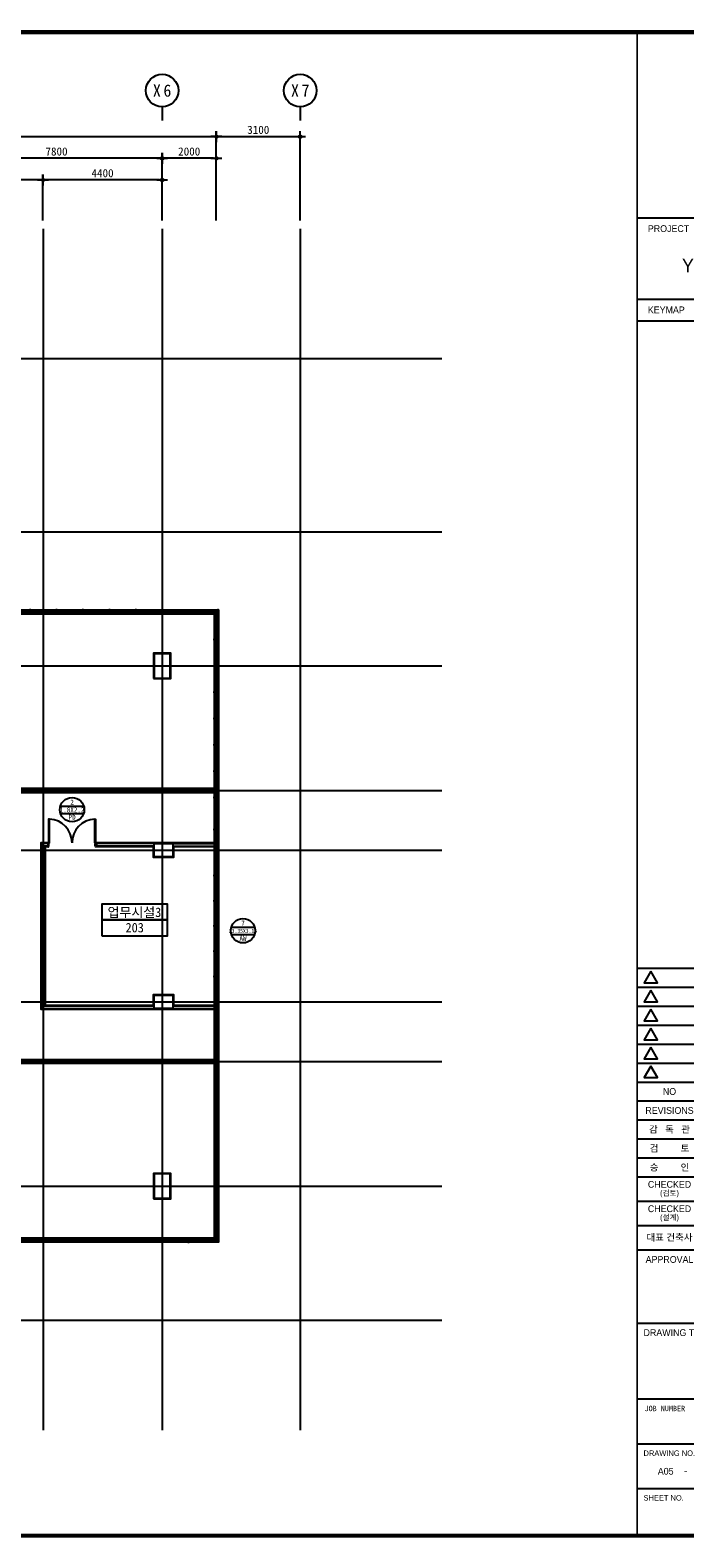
# Model space of a CAD drawing. Header units: millimetres. Extents: x 3445018 to 4174071, y -6064565 to -5122887.
# Tile 119 of 192: x 3973059 to 3997238, y -5558729 to -5503079. Entities that reach past the tile are written whole.
import ezdxf
from ezdxf.enums import TextEntityAlignment as Align

# ---------------------------------------------------------------- set-up
doc = ezdxf.new("R2010")
doc.units = ezdxf.units.MM
doc.header["$MEASUREMENT"] = 0
doc.linetypes.add('CEN', pattern=[66, 60, -2, 2, -2])
doc.layers.get('0').update_dxf_attribs({"linetype": 'CONTINUOUS'})
doc.layers.get('DEFPOINTS').update_dxf_attribs({"linetype": 'CONTINUOUS'})
for name, color, linetype in [('0-TEX(타이틀)', 2, 'CONTINUOUS'), ('3', 3, 'CONTINUOUS'), ('A_GE_FORM', 7, 'CONTINUOUS'), ('A_GE_TEXT', 3, 'CONTINUOUS'), ('AA-XXXX-창호부호', 7, 'CONTINUOUS'), ('CEN', 13, 'CEN'), ('DI', 1, 'CONTINUOUS'), ('DIM', 7, 'CONTINUOUS'), ('DO', 7, 'CONTINUOUS'), ('door', 4, 'CONTINUOUS'), ('FIN', 6, 'CONTINUOUS'), ('RBO', 1, 'CONTINUOUS'), ('TE2', 2, 'CONTINUOUS'), ('WA1', 2, 'CONTINUOUS'), ('WA3', 7, 'CONTINUOUS'), ('WIN1', 4, 'CONTINUOUS'), ('WIN2', 9, 'CONTINUOUS')]:
    doc.layers.add(name, color=color, linetype=linetype)
doc.styles.add('GHS', font='txt')
doc.styles.add('HY울릉도 L', font='txt')
doc.styles.add('SDP-S', font='txt')
doc.styles.add('굴림', font='txt')
doc.styles.add('나눔고딕', font='txt')
doc.styles.add('돋움', font='txt')
doc.styles.add('돋움체', font='txt')
doc.dimstyles.new('SMDI-3', dxfattribs={"dimtxt": 3, "dimasz": 1, "dimexe": 2, "dimexo": 3, "dimgap": 1, "dimtad": 1, "dimdsep": 46, "dimtxsty": 'HY울릉도 L', "dimblk": 'Z_DOT', "dimcen": 2.5, "dimdle": 1.5, "dimclrd": 1, "dimclre": 1, "dimclrt": 2, "dimadec": 0, "dimazin": 0, "dimtfac": 1, "dimtix": 1, "dimtmove": 2, "dimatfit": 3, "dimldrblk": 'Z_DOT', "dimfxl": 2, "dimtvp": 1, "dimtolj": 1, "dimtzin": 0, "dimarcsym": 0})

# ---------------------------------------------------------------- blocks, each defined once
blk = doc.blocks.new('CW-1')
at = {"layer": 'door'}
for points in [[(704860, -1026992), (704879, -1026992), (704879, -1026980), (704829, -1026980), (704829, -1026992), (704848, -1026992)], [(704848, -1027028), (704829, -1027028), (704829, -1027130), (704879, -1027130), (704879, -1027028), (704860, -1027028)], [(704848, -1026992), (704848, -1027028)], [(704860, -1026992), (704860, -1027028)]]:
    blk.add_lwpolyline(points, dxfattribs=at)
blk = doc.blocks.new('Z_DOT')
at = {"layer": 'DIM', "color": 1, "ltscale": 3}
for p, q in [((-2, 0), (2, 0)), ((0, -2), (0, 2))]:
    blk.add_line(p, q, dxfattribs=at)
for radius in [0.5, 0.25]:
    blk.add_circle((0, 0), radius, dxfattribs=at)
blk = doc.blocks.new('*D480')
at = {"layer": 'DEFPOINTS', "color": 0, "ltscale": 3, "transparency": 16777216}
for p in [(3979934, -5507010), (3944734, -5510410), (3979934, -5510410)]:
    blk.add_point(p, dxfattribs=at)
at = {"layer": 'DIM', "color": 1, "lineweight": -2, "ltscale": 3, "transparency": 16777216}
for p, q in [((3944734, -5510110), (3944734, -5506810)), ((3944834, -5507010), (3979834, -5507010)), ((3979934, -5510110), (3979934, -5506810))]:
    blk.add_line(p, q, dxfattribs=at)
at = {"layer": 'DIM', "color": 1, "lineweight": -2, "ltscale": 3, "transparency": 16777216, "xscale": 100, "yscale": 100, "zscale": 100, "rotation": 180}
blk.add_blockref('Z_DOT', (3944734, -5507010), dxfattribs=at)
at = {"layer": 'DIM', "color": 1, "lineweight": -2, "ltscale": 3, "transparency": 16777216, "xscale": 100, "yscale": 100, "zscale": 100}
blk.add_blockref('Z_DOT', (3979934, -5507010), dxfattribs=at)
at = {"layer": 'DIM', "color": 2, "ltscale": 3, "transparency": 16777216, "insert": (3962334, -5506760), "char_height": 300, "attachment_point": 5, "style": 'SDP-S'}
blk.add_mtext('\\A1;35200', dxfattribs=at)
blk = doc.blocks.new('*D481')
at = {"layer": 'DEFPOINTS', "color": 0, "ltscale": 3, "transparency": 16777216}
for p in [(3977934, -5507810), (3977934, -5510410), (3979934, -5510410)]:
    blk.add_point(p, dxfattribs=at)
at = {"layer": 'DIM', "color": 1, "lineweight": -2, "ltscale": 3, "transparency": 16777216}
for p, q in [((3977934, -5510110), (3977934, -5507610)), ((3979934, -5510110), (3979934, -5507610)), ((3979834, -5507810), (3978034, -5507810))]:
    blk.add_line(p, q, dxfattribs=at)
at = {"layer": 'DIM', "color": 1, "lineweight": -2, "ltscale": 3, "transparency": 16777216, "xscale": 100, "yscale": 100, "zscale": 100, "rotation": 180}
blk.add_blockref('Z_DOT', (3977934, -5507810), dxfattribs=at)
at = {"layer": 'DIM', "color": 1, "lineweight": -2, "ltscale": 3, "transparency": 16777216, "xscale": 100, "yscale": 100, "zscale": 100}
blk.add_blockref('Z_DOT', (3979934, -5507810), dxfattribs=at)
at = {"layer": 'DIM', "color": 2, "ltscale": 3, "transparency": 16777216, "insert": (3978934, -5507560), "char_height": 300, "attachment_point": 5, "style": 'SDP-S'}
blk.add_mtext('\\A1;2000', dxfattribs=at)
blk = doc.blocks.new('*D482')
at = {"layer": 'DEFPOINTS', "color": 0, "ltscale": 3, "transparency": 16777216}
for p in [(3973534, -5508610), (3973534, -5510410), (3977934, -5510410)]:
    blk.add_point(p, dxfattribs=at)
at = {"layer": 'DIM', "color": 1, "lineweight": -2, "ltscale": 3, "transparency": 16777216}
for p, q in [((3973534, -5510110), (3973534, -5508410)), ((3977834, -5508610), (3973634, -5508610)), ((3977934, -5510110), (3977934, -5508410))]:
    blk.add_line(p, q, dxfattribs=at)
at = {"layer": 'DIM', "color": 1, "lineweight": -2, "ltscale": 3, "transparency": 16777216, "xscale": 100, "yscale": 100, "zscale": 100, "rotation": 180}
blk.add_blockref('Z_DOT', (3973534, -5508610), dxfattribs=at)
at = {"layer": 'DIM', "color": 1, "lineweight": -2, "ltscale": 3, "transparency": 16777216, "xscale": 100, "yscale": 100, "zscale": 100}
blk.add_blockref('Z_DOT', (3977934, -5508610), dxfattribs=at)
at = {"layer": 'DIM', "color": 2, "ltscale": 3, "transparency": 16777216, "insert": (3975734, -5508360), "char_height": 300, "attachment_point": 5, "style": 'SDP-S'}
blk.add_mtext('\\A1;4400', dxfattribs=at)
blk = doc.blocks.new('CCS111')
blk.add_line((0, 8), (0, 3))
blk.add_circle((0, 14), 6)
at = {"color": 3, "style": 'GHS'}
for tag, p in [('X', (-2.45, 14.02)), ('1', (1.44, 14.02))]:
    blk.add_attdef(tag, text='', height=4.5, dxfattribs=at).set_placement(p, align=Align.MIDDLE_CENTER)
blk = doc.blocks.new('*D483')
at = {"layer": 'DEFPOINTS', "color": 0, "ltscale": 3, "transparency": 16777216}
for p in [(3970134, -5507810), (3970134, -5510410), (3977934, -5510410)]:
    blk.add_point(p, dxfattribs=at)
at = {"layer": 'DIM', "color": 1, "lineweight": -2, "ltscale": 3, "transparency": 16777216}
for p, q in [((3970134, -5510110), (3970134, -5507610)), ((3977934, -5510110), (3977934, -5507610)), ((3977834, -5507810), (3970234, -5507810))]:
    blk.add_line(p, q, dxfattribs=at)
at = {"layer": 'DIM', "color": 1, "lineweight": -2, "ltscale": 3, "transparency": 16777216, "xscale": 100, "yscale": 100, "zscale": 100, "rotation": 180}
blk.add_blockref('Z_DOT', (3970134, -5507810), dxfattribs=at)
at = {"layer": 'DIM', "color": 1, "lineweight": -2, "ltscale": 3, "transparency": 16777216, "xscale": 100, "yscale": 100, "zscale": 100}
blk.add_blockref('Z_DOT', (3977934, -5507810), dxfattribs=at)
at = {"layer": 'DIM', "color": 2, "ltscale": 3, "transparency": 16777216, "insert": (3974034, -5507560), "char_height": 300, "attachment_point": 5, "style": 'SDP-S'}
blk.add_mtext('\\A1;7800', dxfattribs=at)
blk = doc.blocks.new('*D488')
at = {"layer": 'DEFPOINTS', "color": 0, "ltscale": 3, "transparency": 16777216}
for p in [(3970134, -5508610), (3970134, -5510410), (3973534, -5510410)]:
    blk.add_point(p, dxfattribs=at)
at = {"layer": 'DIM', "color": 1, "lineweight": -2, "ltscale": 3, "transparency": 16777216}
for p, q in [((3970134, -5510110), (3970134, -5508410)), ((3973434, -5508610), (3970234, -5508610)), ((3973534, -5510110), (3973534, -5508410))]:
    blk.add_line(p, q, dxfattribs=at)
at = {"layer": 'DIM', "color": 1, "lineweight": -2, "ltscale": 3, "transparency": 16777216, "xscale": 100, "yscale": 100, "zscale": 100, "rotation": 180}
blk.add_blockref('Z_DOT', (3970134, -5508610), dxfattribs=at)
at = {"layer": 'DIM', "color": 1, "lineweight": -2, "ltscale": 3, "transparency": 16777216, "xscale": 100, "yscale": 100, "zscale": 100}
blk.add_blockref('Z_DOT', (3973534, -5508610), dxfattribs=at)
at = {"layer": 'DIM', "color": 2, "ltscale": 3, "transparency": 16777216, "insert": (3971834, -5508360), "char_height": 300, "attachment_point": 5, "style": 'SDP-S'}
blk.add_mtext('\\A1;3400', dxfattribs=at)
blk = doc.blocks.new('*D506')
at = {"layer": 'DEFPOINTS', "color": 0, "ltscale": 3, "transparency": 16777216}
for p in [(3983034, -5507010), (3979934, -5510410), (3983034, -5510410)]:
    blk.add_point(p, dxfattribs=at)
at = {"layer": 'DIM', "color": 1, "lineweight": -2, "ltscale": 3, "transparency": 16777216}
for p, q in [((3979934, -5510110), (3979934, -5506810)), ((3980034, -5507010), (3982934, -5507010)), ((3983034, -5510110), (3983034, -5506810))]:
    blk.add_line(p, q, dxfattribs=at)
at = {"layer": 'DIM', "color": 1, "lineweight": -2, "ltscale": 3, "transparency": 16777216, "xscale": 100, "yscale": 100, "zscale": 100, "rotation": 180}
blk.add_blockref('Z_DOT', (3979934, -5507010), dxfattribs=at)
at = {"layer": 'DIM', "color": 1, "lineweight": -2, "ltscale": 3, "transparency": 16777216, "xscale": 100, "yscale": 100, "zscale": 100}
blk.add_blockref('Z_DOT', (3983034, -5507010), dxfattribs=at)
at = {"layer": 'DIM', "color": 2, "ltscale": 3, "transparency": 16777216, "insert": (3981484, -5506760), "char_height": 300, "attachment_point": 5, "style": 'SDP-S'}
blk.add_mtext('\\A1;3100', dxfattribs=at)
blk = doc.blocks.new('sheet _서영')
at = {"layer": 'A_GE_FORM', "color": 161}
for p, q in [((-361952.99, -1058552.43), (-361868.99, -1058552.43)), ((-361952.99, -1058582.43), (-361868.99, -1058582.43)), ((-361952.99, -1058590.43), (-361868.99, -1058590.43)), ((-361952.99, -1058829.43), (-361868.89, -1058829.43)), ((-361952.99, -1058836.43), (-361868.89, -1058836.43)), ((-361952.99, -1058843.43), (-361868.89, -1058843.43)), ((-361952.99, -1058850.43), (-361868.89, -1058850.43)), ((-361952.99, -1058857.43), (-361868.89, -1058857.43)), ((-361952.99, -1058864.43), (-361868.89, -1058864.43)), ((-361952.99, -1058871.43), (-361868.89, -1058871.43)), ((-361952.99, -1058878.43), (-361868.49, -1058878.43)), ((-361952.99, -1058885.43), (-361868.49, -1058885.43)), ((-361952.99, -1058892.43), (-361868.49, -1058892.43)), ((-361952.99, -1058899.43), (-361903.99, -1058899.43)), ((-361952.99, -1058906.43), (-361868.49, -1058906.43)), ((-361952.99, -1058915.43), (-361868.49, -1058915.43)), ((-361952.99, -1058924.43), (-361868.49, -1058924.43)), ((-361952.99, -1058933.43), (-361868.49, -1058933.43)), ((-361952.99, -1058960.43), (-361868.49, -1058960.43)), ((-361952.99, -1058988.43), (-361868.49, -1058988.43)), ((-361952.99, -1059004.93), (-361918.99, -1059004.93)), ((-361952.99, -1059021.43), (-361918.99, -1059021.43))]:
    blk.add_line(p, q, dxfattribs=at)
at = {"layer": 'A_GE_FORM', "const_width": 1.5}
blk.add_lwpolyline([(-361868.49, -1059038.93), (-362670.49, -1059038.93), (-362670.49, -1058483.93), (-361868.49, -1058483.93)], close=True, dxfattribs=at)
at = {"layer": 'A_GE_FORM', "const_width": 0.6}
blk.add_lwpolyline([(-361952.99, -1059038.93), (-361952.99, -1058483.93)], dxfattribs=at)
at = {"layer": 'A_GE_FORM', "color": 7}
for points in [[(-361947.88, -1058830.55), (-361950.34, -1058834.82), (-361945.41, -1058834.82)], [(-361947.88, -1058837.55), (-361950.34, -1058841.82), (-361945.41, -1058841.82)], [(-361947.88, -1058844.55), (-361950.34, -1058848.82), (-361945.41, -1058848.82)], [(-361947.88, -1058851.55), (-361950.34, -1058855.82), (-361945.41, -1058855.82)], [(-361947.88, -1058858.55), (-361950.34, -1058862.82), (-361945.41, -1058862.82)], [(-361947.88, -1058865.55), (-361950.34, -1058869.82), (-361945.41, -1058869.82)]]:
    blk.add_lwpolyline(points, close=True, dxfattribs=at)
at = {"layer": 'A_GE_TEXT'}
for s, height, style, p in [('PROJECT  TITLE.', 2.5, '돋움', (-361948.99, -1058556.43)), ('KEYMAP', 2.5, '돋움', (-361948.99, -1058586.43)), ('DRAWING TITLE', 2.5, '돋움', (-361950.58, -1058963.93)), ('JOB NUMBER', 2, '나눔고딕', (-361950.2, -1058991.93)), ('DRAWING NO.', 2, '돋움', (-361950.59, -1059008.43)), ('SHEET NO.', 2, '돋움', (-361950.59, -1059024.93))]:
    blk.add_text(s, height=height, dxfattribs=dict(at, style=style)).set_placement(p, align=Align.MIDDLE_LEFT)
for s, height, style, p in [('YGArchi 신축공사', 5, '굴림', (-361910.74, -1058570.06)), ('NO', 2.5, '돋움', (-361940.99, -1058874.93)), ('REVISIONS', 2.5, '돋움', (-361940.99, -1058881.93)), ('감   독   관', 2.5, '돋움', (-361940.99, -1058888.93)), ('검         토', 2.5, '돋움', (-361940.99, -1058895.93)), ('승         인', 2.5, '돋움', (-361940.99, -1058902.93)), ('CHECKED', 2.5, '돋움', (-361940.99, -1058909.21)), ('(검토)', 2, '돋움', (-361940.99, -1058912.39)), ('CHECKED', 2.5, '돋움', (-361940.99, -1058918.21)), ('(설계)', 2, '돋움', (-361940.99, -1058921.39)), ('대표 건축사', 2.5, '돋움', (-361940.99, -1058928.78)), ('APPROVAL', 2.5, '돋움', (-361940.99, -1058936.93)), ('-', 2.5, '나눔고딕', (-361934.99, -1059014.93))]:
    blk.add_text(s, height=height, dxfattribs=dict(at, style=style)).set_placement(p, align=Align.MIDDLE_CENTER)
blk = doc.blocks.new('창호부호_수정')
at = {"layer": 'AA-XXXX-창호부호'}
for p, q in [((-1717, 540), (1717, 540)), ((-1717, -540), (1717, -540))]:
    blk.add_line(p, q, dxfattribs=at)
blk.add_circle((0, 0), 1800, dxfattribs=at)
at = {"layer": 'AA-XXXX-창호부호', "color": 4, "width": 0.85}
blk.add_attdef('규격', text='', height=750, dxfattribs=at).set_placement((0, -24), align=Align.MIDDLE_CENTER)
at = {"layer": 'AA-XXXX-창호부호', "color": 3, "width": 0.85}
for tag, p in [('NO', (0, 1116)), ('창호', (0, -1116))]:
    blk.add_attdef(tag, text='', height=750, dxfattribs=at).set_placement(p, align=Align.MIDDLE_CENTER)

msp = doc.modelspace()

# ---------------------------------------------------------------- linework, layer by layer
at = {"layer": 'CEN'}
for p, q in [((3973534.289, -5510409.833), (3973534.289, -5554758.274)), ((3977934.289, -5510409.833), (3977934.289, -5554758.274)), ((3983034.289, -5510409.833), (3983034.289, -5554758.274)), ((3937398.874, -5515195.309), (3988257.54, -5515195.309)), ((3937398.874, -5521595.309), (3988257.54, -5521595.309)), ((3937398.874, -5526545.309), (3988257.54, -5526545.309)), ((3937398.874, -5531145.309), (3988257.54, -5531145.309)), ((3937398.874, -5533345.309), (3988257.54, -5533345.309)), ((3937398.874, -5538945.309), (3988257.54, -5538945.309)), ((3937398.874, -5541145.309), (3988257.54, -5541145.309)), ((3937398.874, -5545745.309), (3988257.54, -5545745.309)), ((3937398.874, -5550695.309), (3988257.54, -5550695.309))]:
    msp.add_line(p, q, dxfattribs=at)
at = {"layer": 'DO', "color": 4}
for points in [[(3973738.297, -5533071.309), (3973773.297, -5533071.309), (3973773.297, -5532202.013), (3973738.297, -5532202.013)], [(3975478.297, -5533071.309), (3975443.297, -5533071.309), (3975443.297, -5532202.013), (3975478.297, -5532202.013)]]:
    msp.add_lwpolyline(points, close=True, dxfattribs=at)
for points in [[(3973753.297, -5533179.309), (3973753.297, -5533111.309), (3973738.297, -5533111.309), (3973738.297, -5533071.309), (3973708.297, -5533071.309), (3973708.297, -5533219.309), (3973738.297, -5533219.309), (3973753.297, -5533179.309)], [(3975463.297, -5533179.309), (3975463.297, -5533111.309), (3975478.297, -5533111.309), (3975478.297, -5533071.309), (3975508.297, -5533071.309), (3975508.297, -5533219.309), (3975478.297, -5533219.309), (3975463.297, -5533179.309)]]:
    msp.add_lwpolyline(points, dxfattribs=at)
for centre, start, end in [((3973738.297, -5533071.309), 0, 87.6943752), ((3975478.297, -5533071.309), 92.3056248, 180)]:
    msp.add_arc(centre, 870, start, end, dxfattribs=at)
at = {"layer": 'FIN', "color": 252, "ltscale": 1000, "true_color": 0x939598}
for p, q in [((3970134.289, -5531207.309), (3979859.289, -5531207.309)), ((3970134.289, -5531219.309), (3979859.289, -5531219.309)), ((3970134.289, -5541071.309), (3979859.289, -5541071.309)), ((3970134.289, -5541083.309), (3979859.289, -5541083.309))]:
    msp.add_line(p, q, dxfattribs=at)
for points in [[(3977614.289, -5527015.309), (3978254.289, -5527015.309), (3978254.289, -5526075.309), (3977614.289, -5526075.309)], [(3977614.299, -5546215.322), (3978254.299, -5546215.322), (3978254.299, -5545275.322), (3977614.299, -5545275.322)]]:
    msp.add_lwpolyline(points, close=True, dxfattribs=at)
for points in [[(3979859.289, -5531071.309), (3970134.289, -5531071.309)], [(3979859.289, -5531083.309), (3970134.289, -5531083.309)], [(3973708.289, -5533071.309), (3973460.289, -5533071.309), (3973460.289, -5539219.309), (3979859.289, -5539219.309)], [(3973708.289, -5533083.309), (3973472.289, -5533083.309), (3973472.289, -5539207.309), (3979859.289, -5539207.309)], [(3973708.289, -5533207.309), (3973596.289, -5533207.309), (3973596.289, -5539083.309), (3977634.289, -5539083.309)], [(3973708.289, -5533219.309), (3973608.289, -5533219.309), (3973608.289, -5539071.309), (3977634.289, -5539071.309)], [(3979859.289, -5533071.309), (3975508.289, -5533071.309)], [(3979859.289, -5533083.309), (3975508.289, -5533083.309)], [(3977634.289, -5533207.309), (3975508.289, -5533207.309)], [(3977634.289, -5533219.309), (3975508.289, -5533219.309)], [(3978354.289, -5533219.309), (3978354.289, -5533615.309), (3977614.289, -5533615.309), (3977614.289, -5533219.309)], [(3979859.289, -5533207.309), (3978334.289, -5533207.309)], [(3979859.289, -5533219.309), (3978334.289, -5533219.309)], [(3977614.289, -5539071.309), (3977614.289, -5538675.309), (3978354.289, -5538675.309), (3978354.289, -5539071.309)], [(3978334.289, -5539071.309), (3979859.289, -5539071.309)], [(3978334.289, -5539083.309), (3979859.289, -5539083.309)], [(3979859.289, -5541207.309), (3970134.289, -5541207.309)], [(3979859.289, -5541219.309), (3970134.289, -5541219.309)]]:
    msp.add_lwpolyline(points, dxfattribs=at)
at = {"layer": 'RBO', "color": 252, "true_color": 0x939598}
for points in [[(3975714.801, -5535921.731), (3975714.801, -5535321.731), (3978114.801, -5535321.731), (3978114.801, -5535921.731)], [(3975714.801, -5536521.731), (3975714.801, -5535921.731), (3978114.801, -5535921.731), (3978114.801, -5536521.731)]]:
    msp.add_lwpolyline(points, close=True, dxfattribs=at)
at = {"layer": 'WA1', "color": 252, "true_color": 0x939598}
for points in [[(3977634.289, -5526995.309), (3978234.289, -5526995.309), (3978234.289, -5526095.309), (3977634.289, -5526095.309)], [(3978334.289, -5533095.309), (3978334.289, -5533595.309), (3977634.289, -5533595.309), (3977634.289, -5533095.309)], [(3978334.289, -5538695.309), (3978334.289, -5539195.309), (3977634.289, -5539195.309), (3977634.289, -5538695.309)], [(3977634.289, -5546195.309), (3978234.289, -5546195.309), (3978234.289, -5545295.309), (3977634.289, -5545295.309)]]:
    msp.add_lwpolyline(points, close=True, dxfattribs=at)
at = {"layer": 'WA3', "color": 252, "ltscale": 1000, "true_color": 0x939598}
for p, q in [((3970134.289, -5531095.309), (3979859.289, -5531095.309)), ((3970134.289, -5531195.309), (3979859.289, -5531195.309)), ((3978334.289, -5533095.309), (3979859.289, -5533095.309)), ((3978334.289, -5533195.309), (3979859.289, -5533195.309)), ((3978334.289, -5539095.309), (3979859.289, -5539095.309)), ((3978334.289, -5539195.309), (3979859.289, -5539195.309)), ((3970134.289, -5541095.309), (3979859.289, -5541095.309)), ((3970134.289, -5541195.309), (3979859.289, -5541195.309))]:
    msp.add_line(p, q, dxfattribs=at)
for points in [[(3973708.289, -5533095.309), (3973484.289, -5533095.309), (3973484.289, -5539195.309), (3977634.289, -5539195.309)], [(3973708.289, -5533195.309), (3973584.289, -5533195.309), (3973584.289, -5539095.309), (3977634.289, -5539095.309)], [(3977634.289, -5533095.309), (3975508.289, -5533095.309)], [(3977634.289, -5533195.309), (3975508.289, -5533195.309)]]:
    msp.add_lwpolyline(points, dxfattribs=at)
at = {"layer": 'WIN1', "ltscale": 1000}
for p, q in [((3973065.289, -5524482.309), (3974028.289, -5524482.309)), ((3974028.289, -5524500.309), (3973065.289, -5524500.309)), ((3974028.289, -5524518.309), (3973065.289, -5524518.309)), ((3974040.289, -5524482.309), (3975003.289, -5524482.309)), ((3975003.289, -5524500.309), (3974040.289, -5524500.309)), ((3975003.289, -5524518.309), (3974040.289, -5524518.309)), ((3975015.289, -5524482.309), (3975978.289, -5524482.309)), ((3975978.289, -5524500.309), (3975015.289, -5524500.309)), ((3975978.289, -5524518.309), (3975015.289, -5524518.309)), ((3975990.289, -5524482.309), (3976953.289, -5524482.309)), ((3976953.289, -5524500.309), (3975990.289, -5524500.309)), ((3976953.289, -5524518.309), (3975990.289, -5524518.309)), ((3976965.289, -5524482.309), (3977928.289, -5524482.309)), ((3977928.289, -5524500.309), (3976965.289, -5524500.309)), ((3977928.289, -5524518.309), (3976965.289, -5524518.309)), ((3977940.289, -5524482.309), (3978903.289, -5524482.309)), ((3978903.289, -5524500.309), (3977940.289, -5524500.309)), ((3978903.289, -5524518.309), (3977940.289, -5524518.309)), ((3978915.289, -5524482.309), (3979988.804, -5524482.309)), ((3979970.804, -5524500.309), (3978915.289, -5524500.309)), ((3979952.804, -5524518.309), (3978915.289, -5524518.309)), ((3979961.287, -5525567.881), (3979961.29, -5524553.664)), ((3979979.287, -5525567.881), (3979979.29, -5524508.794)), ((3979997.29, -5524517.664), (3979997.287, -5525567.881)), ((3979961.287, -5526539.309), (3979961.289, -5525579.881)), ((3979979.287, -5526539.309), (3979979.289, -5525579.881)), ((3979997.289, -5525579.881), (3979997.287, -5526539.309)), ((3979961.287, -5527510.738), (3979961.289, -5526551.309)), ((3979979.287, -5527510.738), (3979979.289, -5526551.309)), ((3979997.289, -5526551.309), (3979997.287, -5527510.738)), ((3979961.287, -5528482.166), (3979961.289, -5527522.738)), ((3979979.287, -5528482.166), (3979979.289, -5527522.738)), ((3979997.289, -5527522.738), (3979997.287, -5528482.166)), ((3979961.287, -5529453.595), (3979961.289, -5528494.166)), ((3979979.287, -5529453.595), (3979979.289, -5528494.166)), ((3979997.289, -5528494.166), (3979997.287, -5529453.595)), ((3979961.287, -5530425.023), (3979961.289, -5529465.595)), ((3979979.287, -5530425.023), (3979979.289, -5529465.595)), ((3979997.289, -5529465.595), (3979997.287, -5530425.024)), ((3979961.287, -5531396.452), (3979961.289, -5530437.023)), ((3979979.287, -5531396.452), (3979979.289, -5530437.023)), ((3979997.289, -5530437.024), (3979997.287, -5531396.452)), ((3979961.287, -5532367.881), (3979961.289, -5531408.452)), ((3979979.287, -5532367.881), (3979979.289, -5531408.452)), ((3979997.289, -5531408.452), (3979997.287, -5532367.881)), ((3979961.287, -5533339.309), (3979961.289, -5532379.881)), ((3979979.287, -5533339.309), (3979979.289, -5532379.881)), ((3979997.289, -5532379.881), (3979997.287, -5533339.309)), ((3979961.289, -5533351.309), (3979961.289, -5534272.643)), ((3979979.289, -5533351.309), (3979979.289, -5534272.643)), ((3979997.289, -5534272.643), (3979997.289, -5533351.309)), ((3979961.289, -5534284.643), (3979961.289, -5535205.976)), ((3979979.289, -5534284.643), (3979979.289, -5535205.976)), ((3979997.289, -5535205.976), (3979997.289, -5534284.643)), ((3979961.289, -5535217.976), (3979961.289, -5536139.309)), ((3979979.289, -5535217.976), (3979979.289, -5536139.309)), ((3979997.289, -5536139.309), (3979997.289, -5535217.976)), ((3979961.289, -5536151.309), (3979961.289, -5537072.643)), ((3979979.289, -5536151.309), (3979979.289, -5537072.643)), ((3979997.289, -5537072.643), (3979997.289, -5536151.309)), ((3979961.289, -5537084.643), (3979961.289, -5538005.976)), ((3979979.289, -5537084.643), (3979979.289, -5538005.976)), ((3979997.289, -5538005.976), (3979997.289, -5537084.643)), ((3979961.289, -5538017.976), (3979961.289, -5538939.309)), ((3979979.289, -5538017.976), (3979979.289, -5538939.309)), ((3979997.289, -5538939.309), (3979997.289, -5538017.976)), ((3979961.287, -5538951.309), (3979961.289, -5539910.738)), ((3979979.287, -5538951.309), (3979979.289, -5539910.738)), ((3979997.289, -5539910.738), (3979997.287, -5538951.309)), ((3979961.287, -5539922.738), (3979961.289, -5540882.166)), ((3979979.287, -5539922.738), (3979979.289, -5540882.166)), ((3979997.289, -5540882.166), (3979997.287, -5539922.738)), ((3979961.287, -5540894.166), (3979961.289, -5541853.595)), ((3979979.287, -5540894.166), (3979979.289, -5541853.595)), ((3979997.289, -5541853.595), (3979997.287, -5540894.166)), ((3979961.287, -5541865.595), (3979961.289, -5542825.024)), ((3979979.287, -5541865.595), (3979979.289, -5542825.024)), ((3979997.289, -5542825.024), (3979997.287, -5541865.595)), ((3979961.287, -5542837.024), (3979961.289, -5543796.452)), ((3979979.287, -5542837.024), (3979979.289, -5543796.452)), ((3979997.289, -5543796.452), (3979997.287, -5542837.024)), ((3979961.287, -5543808.452), (3979961.289, -5544767.881)), ((3979979.287, -5543808.452), (3979979.289, -5544767.881)), ((3979997.289, -5544767.881), (3979997.287, -5543808.452)), ((3979961.287, -5544779.881), (3979961.289, -5545739.309)), ((3979979.287, -5544779.881), (3979979.289, -5545739.309)), ((3979997.289, -5545739.309), (3979997.287, -5544779.881)), ((3979961.287, -5545751.309), (3979961.289, -5546710.738)), ((3979979.287, -5545751.309), (3979979.289, -5546710.738)), ((3979997.289, -5546710.738), (3979997.287, -5545751.309)), ((3979961.287, -5546722.738), (3979961.29, -5547736.954)), ((3979979.287, -5546722.738), (3979979.29, -5547781.824)), ((3979997.29, -5547772.954), (3979997.287, -5546722.738)), ((3974028.257, -5547772.39), (3973065.257, -5547772.387)), ((3974028.257, -5547790.39), (3973065.257, -5547790.387)), ((3973065.257, -5547808.387), (3974028.257, -5547808.39)), ((3975003.257, -5547772.392), (3974040.257, -5547772.39)), ((3975003.257, -5547790.392), (3974040.257, -5547790.39)), ((3974040.257, -5547808.39), (3975003.257, -5547808.392)), ((3975978.257, -5547772.395), (3975015.257, -5547772.392)), ((3975978.257, -5547790.395), (3975015.257, -5547790.392)), ((3975015.257, -5547808.392), (3975978.257, -5547808.395)), ((3976953.257, -5547772.398), (3975990.257, -5547772.395)), ((3976953.257, -5547790.398), (3975990.257, -5547790.395)), ((3975990.257, -5547808.395), (3976953.257, -5547808.398)), ((3977928.257, -5547772.4), (3976965.257, -5547772.398)), ((3977928.257, -5547790.4), (3976965.257, -5547790.398)), ((3976965.257, -5547808.398), (3977928.257, -5547808.4)), ((3978903.257, -5547772.403), (3977940.257, -5547772.4)), ((3978903.257, -5547790.403), (3977940.257, -5547790.4)), ((3977940.257, -5547808.4), (3978903.257, -5547808.403)), ((3979952.772, -5547772.406), (3978915.257, -5547772.403)), ((3979970.772, -5547790.406), (3978915.257, -5547790.403)), ((3978915.257, -5547808.403), (3979988.772, -5547808.406))]:
    msp.add_line(p, q, dxfattribs=at)
for points in [[(3980009.289, -5524505.665), (3980009.289, -5524470.309), (3979973.934, -5524470.309), (3979961.934, -5524482.309), (3979988.804, -5524482.309), (3979952.804, -5524518.309), (3979925.934, -5524518.309), (3979823.934, -5524620.309), (3979859.289, -5524620.309), (3979859.289, -5524655.665), (3979961.289, -5524553.665), (3979961.289, -5524526.795), (3979997.289, -5524490.795), (3979997.289, -5524517.665), (3980009.289, -5524505.665)], [(3980009.289, -5547784.954), (3980009.289, -5547820.309), (3979973.934, -5547820.309), (3979961.934, -5547808.309), (3979988.804, -5547808.309), (3979952.804, -5547772.309), (3979925.934, -5547772.309), (3979823.934, -5547670.309), (3979859.289, -5547670.309), (3979859.289, -5547634.954), (3979961.289, -5547736.954), (3979961.289, -5547763.824), (3979997.289, -5547799.824), (3979997.289, -5547772.954), (3980009.289, -5547784.954)]]:
    msp.add_lwpolyline(points, dxfattribs=at)
at = {"layer": 'WIN2', "ltscale": 1000}
for points in [[(3944659.289, -5524470.309), (3980009.289, -5524470.309), (3980009.289, -5547820.309), (3944659.289, -5547820.309)], [(3944734.289, -5524545.309), (3979934.289, -5524545.309), (3979934.289, -5547745.309), (3944734.289, -5547745.309)], [(3944809.289, -5524620.309), (3979859.289, -5524620.309), (3979859.289, -5547670.309), (3944809.289, -5547670.309)]]:
    msp.add_lwpolyline(points, close=True, dxfattribs=at)

# ---------------------------------------------------------------- block references
at = {"layer": '3', "xscale": 100, "yscale": 100, "zscale": 100}
msp.add_blockref('sheet _서영', (40190770.4, 100345239.336), dxfattribs=at)
at = {"layer": 'AA-XXXX-창호부호', "xscale": 0.25, "yscale": 0.25, "zscale": 0.25}
msp.add_blockref('창호부호_수정', (3974608.297, -5531852.651), dxfattribs=at).add_auto_attribs({'NO': '2', '규격': '1.8X2.2', '창호': 'PD'})
at = {"layer": 'AA-XXXX-창호부호'}
ref = msp.add_blockref('창호부호_수정', (3980919.497, -5536321.238), dxfattribs=dict(at, xscale=0.25, yscale=0.25, zscale=0.25))
ref.add_attrib('NO', '7', dxfattribs={"color": 3, "height": 187.5, "width": 0.85}).set_placement((3980919.497, -5536042.238), align=Align.MIDDLE_CENTER)
ref.add_attrib('규격', '23.35X3.14', dxfattribs={"color": 4, "height": 150, "width": 0.85}).set_placement((3980919.497, -5536327.169), align=Align.MIDDLE_CENTER)
ref.add_attrib('창호', 'AW', dxfattribs={"color": 3, "height": 187.5, "width": 0.85}).set_placement((3980919.497, -5536600.238), align=Align.MIDDLE_CENTER)
at = {"layer": 'DI'}
ref = msp.add_blockref('CCS111', (3977934.289, -5506709.833), dxfattribs=dict(at, xscale=100, yscale=100, zscale=100))
ref.add_attrib('1', '6', dxfattribs={"layer": '0', "color": 3, "height": 450, "style": '돋움체'}).set_placement((3978128.039, -5505309.039), align=Align.MIDDLE_CENTER)
ref.add_attrib('X', 'X', dxfattribs={"layer": '0', "color": 3, "height": 450, "style": '돋움체'}).set_placement((3977739.085, -5505308.042), align=Align.MIDDLE_CENTER)
ref = msp.add_blockref('CCS111', (3983034.289, -5506709.833), dxfattribs=dict(at, xscale=100, yscale=100, zscale=100))
ref.add_attrib('1', '7', dxfattribs={"layer": '0', "color": 3, "height": 450, "style": '돋움체'}).set_placement((3983228.039, -5505309.039), align=Align.MIDDLE_CENTER)
ref.add_attrib('X', 'X', dxfattribs={"layer": '0', "color": 3, "height": 450, "style": '돋움체'}).set_placement((3982839.085, -5505308.042), align=Align.MIDDLE_CENTER)
at = {"layer": 'WIN1'}
for p in [(3268205.727, -4497490.162), (3269180.727, -4497490.162), (3270155.727, -4497490.162), (3271130.727, -4497490.162), (3272105.727, -4497490.162), (3273080.727, -4497490.162)]:
    msp.add_blockref('CW-1', p, dxfattribs=at)
at = {"layer": 'WIN1', "xscale": -1}
msp.add_blockref('CW-1', (4683762.851, -4497490.162), dxfattribs=at)
for p, rotation in [((5006989.437, -6230427.443), 270.0000000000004), ((3268205.727, -6574800.457), 180), ((3269180.727, -6574800.457), 180), ((3270155.727, -6574800.457), 180), ((3271130.727, -6574800.457), 180), ((3272105.727, -6574800.457), 180), ((3273080.727, -6574800.457), 180)]:
    msp.add_blockref('CW-1', p, dxfattribs=dict(at, rotation=rotation))
at = {"layer": 'WIN1', "color": 252, "true_color": 0x939598, "xscale": -1, "rotation": 270}
for p in [(5006989.437, -6231398.871), (5006989.437, -6232370.3), (5006989.437, -6233341.728), (5006989.437, -6234313.157), (5006989.437, -6235284.586), (5006989.437, -6236256.014), (5006989.437, -6237437.616), (5006989.437, -6238198.871), (5006989.437, -6239132.205), (5006989.437, -6240065.538), (5006989.437, -6240998.871), (5006989.437, -6241932.205), (5006989.437, -6242865.538), (5006989.437, -6243798.871)]:
    msp.add_blockref('CW-1', p, dxfattribs=at)
at = {"layer": 'WIN1', "color": 252, "true_color": 0x939598}
for p, rotation in [((5006989.437, -4834853.003), 270), ((5006989.437, -4836034.604), 270), ((5006989.437, -4837006.033), 270), ((5006989.437, -4837977.462), 270), ((5006989.437, -4838948.89), 270), ((5006989.437, -4839920.319), 270), ((5006989.437, -4840891.747), 270), ((5006989.437, -4841863.176), 269.9999999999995)]:
    msp.add_blockref('CW-1', p, dxfattribs=dict(at, rotation=rotation))
at = {"layer": 'WIN1', "rotation": 180}
msp.add_blockref('CW-1', (4683762.851, -6574800.457), dxfattribs=at)

# ---------------------------------------------------------------- texts
at = {"layer": '0-TEX(타이틀)', "style": '굴림'}
msp.add_text('A05', height=250, dxfattribs=at).set_placement((3996820.684, -5556271.135), align=Align.MIDDLE_RIGHT)
at = {"layer": 'TE2', "color": 252, "true_color": 0x939598, "style": '돋움체'}
for s, p in [('업무시설3', (3976910.67, -5535635.568)), ('203', (3976921.093, -5536208.209))]:
    msp.add_text(s, height=350, dxfattribs=at).set_placement(p, align=Align.MIDDLE)

# ---------------------------------------------------------------- dimensions: what is measured, and where the dimension line sits
at = {"layer": 'DIM', "ltscale": 3}
for base, p1, p2, picture, middle in [((3979934.289, -5507009.833), (3944734.289, -5510409.833), (3979934.289, -5510409.833), '*D480', (3962334.289, -5506759.63)), ((3970134.289, -5507809.833), (3977934.289, -5510409.833), (3970134.289, -5510409.833), '*D483', (3974034.289, -5507559.63)), ((3977934.289, -5507809.833), (3979934.289, -5510409.833), (3977934.289, -5510409.833), '*D481', (3978934.289, -5507559.63)), ((3970134.289, -5508609.876), (3973534.289, -5510409.833), (3970134.289, -5510409.833), '*D488', (3971834.289, -5508359.672)), ((3973534.289, -5508609.876), (3977934.289, -5510409.833), (3973534.289, -5510409.833), '*D482', (3975734.289, -5508359.672))]:
    dim = msp.add_linear_dim(base=base, p1=p1, p2=p2, dimstyle='SMDI-3', override={"dimscale": 100, "dimtxsty": 'SDP-S'}, dxfattribs=at)
    dim.commit()
    dim.dimension.update_dxf_attribs({"geometry": picture, "text_midpoint": middle})
dim = msp.add_linear_dim(base=(3983034.289, -5507009.833), p1=(3979934.289, -5510409.833), p2=(3983034.289, -5510409.833), angle=180, dimstyle='SMDI-3', override={"dimscale": 100, "dimtxsty": 'SDP-S'}, dxfattribs=at)
dim.commit()
dim.dimension.update_dxf_attribs({"geometry": '*D506', "text_midpoint": (3981484.289, -5506759.63)})

doc.saveas('drawing.dxf')
